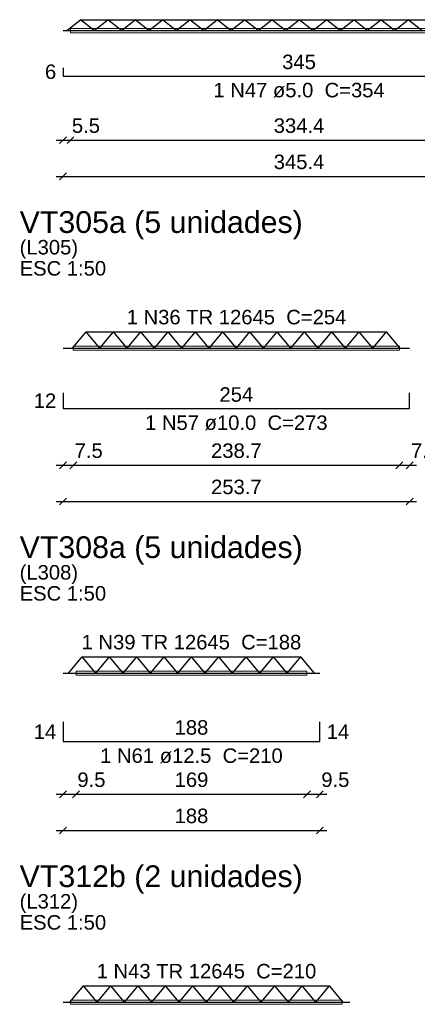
# Model space of a CAD drawing. Header units: millimetres. Extents: x 0 to 84.1, y 0 to 59.4.
# Tile 9 of 13: x 28.8 to 34.6, y 30.1 to 44.5. Entities that reach past the tile are written whole.
import ezdxf

# ---------------------------------------------------------------- set-up
doc = ezdxf.new("R2010")
doc.units = ezdxf.units.MM
doc.header["$MEASUREMENT"] = 0
doc.linetypes.add('NULL', pattern=[0])
doc.layers.get('0').update_dxf_attribs({"lineweight": 18})
for name, color, linetype, lineweight in [('Descrição da armadura', 7, 'Continuous', 0), ('DT-Armadura positiva', 2, 'Continuous', 30), ('DT-Cotas', 9, 'Continuous', 5), ('DT-Forma', 5, 'Continuous', 5), ('DT-Título', 3, 'Continuous', 20), ('Textos armaduras', 7, 'Continuous', 0)]:
    doc.layers.add(name, color=color, linetype=linetype, lineweight=lineweight)
doc.styles.add('Arial', font='txt')
doc.dimstyles.new('UM_50.000000', dxfattribs={"dimtxt": 0.18, "dimasz": 0.1, "dimexe": 0.1, "dimexo": 0.2, "dimgap": 0, "dimtad": 1, "dimtih": 1, "dimtoh": 1, "dimdec": 1, "dimlfac": 50, "dimzin": 0, "dimdsep": 46, "dimtxsty": 'Standard', "dimcen": 0.09, "dimdle": 0.1, "dimadec": 1, "dimazin": 2, "dimtfac": 1, "dimtdec": 4, "dimtofl": 0, "dimtmove": 0, "dimatfit": 3, "dimfxl": 1, "dimtolj": 1, "dimarcsym": 0})

# ---------------------------------------------------------------- blocks, each defined once
blk = doc.blocks.new('_Oblique')
at = {"color": 0, "linetype": 'ByBlock', "lineweight": -2}
blk.add_line((-0.5, -0.5), (0.5, 0.5), dxfattribs=at)
blk = doc.blocks.new('*D6')
at = {"layer": 'Defpoints', "color": 0}
for p in [(29.395, 42.192), (36.304, 42.192), (36.304, 42.192)]:
    blk.add_point(p, dxfattribs=at)
at = {"layer": 'DT-Cotas', "color": 0, "lineweight": -2}
blk.add_line((29.295, 42.192), (36.404, 42.192), dxfattribs=at)
at = {"layer": 'DT-Cotas', "color": 0, "lineweight": -2, "xscale": 0.1, "yscale": 0.1, "zscale": 0.1, "rotation": 180}
blk.add_blockref('_Oblique', (29.395, 42.192), dxfattribs=at)
at = {"layer": 'DT-Cotas', "color": 0, "lineweight": -2, "xscale": 0.1, "yscale": 0.1, "zscale": 0.1}
blk.add_blockref('_Oblique', (36.304, 42.192), dxfattribs=at)
at = {"layer": 'DT-Cotas', "color": 7, "insert": (32.849, 42.403), "char_height": 0.2118, "attachment_point": 5, "rotation": 0.0057, "style": 'Arial'}
blk.add_mtext('\\A1;345.4', dxfattribs=at)
blk = doc.blocks.new('*D7')
at = {"layer": 'Defpoints', "color": 0}
for p in [(29.395, 42.721), (29.505, 42.721), (29.505, 42.721)]:
    blk.add_point(p, dxfattribs=at)
at = {"layer": 'DT-Cotas', "color": 0, "lineweight": -2}
blk.add_line((29.295, 42.721), (29.605, 42.721), dxfattribs=at)
at = {"layer": 'DT-Cotas', "color": 0, "lineweight": -2, "xscale": 0.1, "yscale": 0.1, "zscale": 0.1, "rotation": 180}
blk.add_blockref('_Oblique', (29.395, 42.721), dxfattribs=at)
at = {"layer": 'DT-Cotas', "color": 0, "lineweight": -2, "xscale": 0.1, "yscale": 0.1, "zscale": 0.1}
blk.add_blockref('_Oblique', (29.505, 42.721), dxfattribs=at)
at = {"layer": 'DT-Cotas', "color": 7, "insert": (29.73, 42.933), "char_height": 0.2118, "attachment_point": 5, "rotation": 0.0057, "style": 'Arial'}
blk.add_mtext('\\A1;5.5', dxfattribs=at)
blk = doc.blocks.new('*D8')
at = {"layer": 'Defpoints', "color": 0}
for p in [(29.505, 42.721), (36.194, 42.721), (36.194, 42.721)]:
    blk.add_point(p, dxfattribs=at)
at = {"layer": 'DT-Cotas', "color": 0, "lineweight": -2}
blk.add_line((29.405, 42.721), (36.294, 42.721), dxfattribs=at)
at = {"layer": 'DT-Cotas', "color": 0, "lineweight": -2, "xscale": 0.1, "yscale": 0.1, "zscale": 0.1, "rotation": 180}
blk.add_blockref('_Oblique', (29.505, 42.721), dxfattribs=at)
at = {"layer": 'DT-Cotas', "color": 0, "lineweight": -2, "xscale": 0.1, "yscale": 0.1, "zscale": 0.1}
blk.add_blockref('_Oblique', (36.194, 42.721), dxfattribs=at)
at = {"layer": 'DT-Cotas', "color": 7, "insert": (32.849, 42.933), "char_height": 0.2118, "attachment_point": 5, "rotation": 0.0057, "style": 'Arial'}
blk.add_mtext('\\A1;334.4', dxfattribs=at)
blk = doc.blocks.new('*D18')
at = {"layer": 'Defpoints', "color": 0}
for p in [(29.395, 37.437), (34.468, 37.437), (34.468, 37.437)]:
    blk.add_point(p, dxfattribs=at)
at = {"layer": 'DT-Cotas', "color": 0, "lineweight": -2}
blk.add_line((29.295, 37.437), (34.568, 37.437), dxfattribs=at)
at = {"layer": 'DT-Cotas', "color": 0, "lineweight": -2, "xscale": 0.1, "yscale": 0.1, "zscale": 0.1, "rotation": 180}
blk.add_blockref('_Oblique', (29.395, 37.437), dxfattribs=at)
at = {"layer": 'DT-Cotas', "color": 0, "lineweight": -2, "xscale": 0.1, "yscale": 0.1, "zscale": 0.1}
blk.add_blockref('_Oblique', (34.468, 37.437), dxfattribs=at)
at = {"layer": 'DT-Cotas', "color": 7, "insert": (31.932, 37.649), "char_height": 0.2118, "attachment_point": 5, "rotation": 0.0057, "style": 'Arial'}
blk.add_mtext('\\A1;253.7', dxfattribs=at)
blk = doc.blocks.new('*D19')
at = {"layer": 'Defpoints', "color": 0}
for p in [(29.395, 37.967), (29.545, 37.967), (29.545, 37.967)]:
    blk.add_point(p, dxfattribs=at)
at = {"layer": 'DT-Cotas', "color": 0, "lineweight": -2}
blk.add_line((29.295, 37.967), (29.645, 37.967), dxfattribs=at)
at = {"layer": 'DT-Cotas', "color": 0, "lineweight": -2, "xscale": 0.1, "yscale": 0.1, "zscale": 0.1, "rotation": 180}
blk.add_blockref('_Oblique', (29.395, 37.967), dxfattribs=at)
at = {"layer": 'DT-Cotas', "color": 0, "lineweight": -2, "xscale": 0.1, "yscale": 0.1, "zscale": 0.1}
blk.add_blockref('_Oblique', (29.545, 37.967), dxfattribs=at)
at = {"layer": 'DT-Cotas', "color": 7, "insert": (29.77, 38.179), "char_height": 0.2118, "attachment_point": 5, "rotation": 0.0057, "style": 'Arial'}
blk.add_mtext('\\A1;7.5', dxfattribs=at)
blk = doc.blocks.new('*D20')
at = {"layer": 'Defpoints', "color": 0}
for p in [(29.545, 37.967), (34.318, 37.967), (34.318, 37.967)]:
    blk.add_point(p, dxfattribs=at)
at = {"layer": 'DT-Cotas', "color": 0, "lineweight": -2}
blk.add_line((29.445, 37.967), (34.418, 37.967), dxfattribs=at)
at = {"layer": 'DT-Cotas', "color": 0, "lineweight": -2, "xscale": 0.1, "yscale": 0.1, "zscale": 0.1, "rotation": 180}
blk.add_blockref('_Oblique', (29.545, 37.967), dxfattribs=at)
at = {"layer": 'DT-Cotas', "color": 0, "lineweight": -2, "xscale": 0.1, "yscale": 0.1, "zscale": 0.1}
blk.add_blockref('_Oblique', (34.318, 37.967), dxfattribs=at)
at = {"layer": 'DT-Cotas', "color": 7, "insert": (31.932, 38.179), "char_height": 0.2118, "attachment_point": 5, "rotation": 0.0057, "style": 'Arial'}
blk.add_mtext('\\A1;238.7', dxfattribs=at)
blk = doc.blocks.new('*D21')
at = {"layer": 'Defpoints', "color": 0}
for p in [(34.318, 37.967), (34.468, 37.967), (34.468, 37.967)]:
    blk.add_point(p, dxfattribs=at)
at = {"layer": 'DT-Cotas', "color": 0, "lineweight": -2}
blk.add_line((34.218, 37.967), (34.568, 37.967), dxfattribs=at)
at = {"layer": 'DT-Cotas', "color": 0, "lineweight": -2, "xscale": 0.1, "yscale": 0.1, "zscale": 0.1, "rotation": 180}
blk.add_blockref('_Oblique', (34.318, 37.967), dxfattribs=at)
at = {"layer": 'DT-Cotas', "color": 0, "lineweight": -2, "xscale": 0.1, "yscale": 0.1, "zscale": 0.1}
blk.add_blockref('_Oblique', (34.468, 37.967), dxfattribs=at)
at = {"layer": 'DT-Cotas', "color": 7, "insert": (34.694, 38.179), "char_height": 0.2118, "attachment_point": 5, "rotation": 0.0057, "style": 'Arial'}
blk.add_mtext('\\A1;7.5', dxfattribs=at)
blk = doc.blocks.new('*D34')
at = {"layer": 'Defpoints', "color": 0}
for p in [(29.395, 32.626), (33.155, 32.626), (33.155, 32.626)]:
    blk.add_point(p, dxfattribs=at)
at = {"layer": 'DT-Cotas', "color": 0, "lineweight": -2}
blk.add_line((29.295, 32.626), (33.255, 32.626), dxfattribs=at)
at = {"layer": 'DT-Cotas', "color": 0, "lineweight": -2, "xscale": 0.1, "yscale": 0.1, "zscale": 0.1, "rotation": 180}
blk.add_blockref('_Oblique', (29.395, 32.626), dxfattribs=at)
at = {"layer": 'DT-Cotas', "color": 0, "lineweight": -2, "xscale": 0.1, "yscale": 0.1, "zscale": 0.1}
blk.add_blockref('_Oblique', (33.155, 32.626), dxfattribs=at)
at = {"layer": 'DT-Cotas', "color": 7, "insert": (31.275, 32.838), "char_height": 0.2118, "attachment_point": 5, "rotation": 0.0057, "style": 'Arial'}
blk.add_mtext('\\A1;188', dxfattribs=at)
blk = doc.blocks.new('*D35')
at = {"layer": 'Defpoints', "color": 0}
for p in [(29.395, 33.155), (29.585, 33.155), (29.585, 33.155)]:
    blk.add_point(p, dxfattribs=at)
at = {"layer": 'DT-Cotas', "color": 0, "lineweight": -2}
blk.add_line((29.295, 33.155), (29.685, 33.155), dxfattribs=at)
at = {"layer": 'DT-Cotas', "color": 0, "lineweight": -2, "xscale": 0.1, "yscale": 0.1, "zscale": 0.1, "rotation": 180}
blk.add_blockref('_Oblique', (29.395, 33.155), dxfattribs=at)
at = {"layer": 'DT-Cotas', "color": 0, "lineweight": -2, "xscale": 0.1, "yscale": 0.1, "zscale": 0.1}
blk.add_blockref('_Oblique', (29.585, 33.155), dxfattribs=at)
at = {"layer": 'DT-Cotas', "color": 7, "insert": (29.81, 33.367), "char_height": 0.2118, "attachment_point": 5, "rotation": 0.0057, "style": 'Arial'}
blk.add_mtext('\\A1;9.5', dxfattribs=at)
blk = doc.blocks.new('*D36')
at = {"layer": 'Defpoints', "color": 0}
for p in [(29.585, 33.155), (32.965, 33.155), (32.965, 33.155)]:
    blk.add_point(p, dxfattribs=at)
at = {"layer": 'DT-Cotas', "color": 0, "lineweight": -2}
blk.add_line((29.485, 33.155), (33.065, 33.155), dxfattribs=at)
at = {"layer": 'DT-Cotas', "color": 0, "lineweight": -2, "xscale": 0.1, "yscale": 0.1, "zscale": 0.1, "rotation": 180}
blk.add_blockref('_Oblique', (29.585, 33.155), dxfattribs=at)
at = {"layer": 'DT-Cotas', "color": 0, "lineweight": -2, "xscale": 0.1, "yscale": 0.1, "zscale": 0.1}
blk.add_blockref('_Oblique', (32.965, 33.155), dxfattribs=at)
at = {"layer": 'DT-Cotas', "color": 7, "insert": (31.275, 33.367), "char_height": 0.2118, "attachment_point": 5, "rotation": 0.0057, "style": 'Arial'}
blk.add_mtext('\\A1;169', dxfattribs=at)
blk = doc.blocks.new('*D37')
at = {"layer": 'Defpoints', "color": 0}
for p in [(32.965, 33.155), (33.155, 33.155), (33.155, 33.155)]:
    blk.add_point(p, dxfattribs=at)
at = {"layer": 'DT-Cotas', "color": 0, "lineweight": -2}
blk.add_line((32.865, 33.155), (33.255, 33.155), dxfattribs=at)
at = {"layer": 'DT-Cotas', "color": 0, "lineweight": -2, "xscale": 0.1, "yscale": 0.1, "zscale": 0.1, "rotation": 180}
blk.add_blockref('_Oblique', (32.965, 33.155), dxfattribs=at)
at = {"layer": 'DT-Cotas', "color": 0, "lineweight": -2, "xscale": 0.1, "yscale": 0.1, "zscale": 0.1}
blk.add_blockref('_Oblique', (33.155, 33.155), dxfattribs=at)
at = {"layer": 'DT-Cotas', "color": 7, "insert": (33.381, 33.367), "char_height": 0.2118, "attachment_point": 5, "rotation": 0.0057, "style": 'Arial'}
blk.add_mtext('\\A1;9.5', dxfattribs=at)

msp = doc.modelspace()

# ---------------------------------------------------------------- linework, layer by layer
at = {"layer": 'DT-Armadura positiva'}
for p, q in [((29.4492, 44.3237), (29.6492, 44.4837)), ((29.8492, 44.3237), (29.6492, 44.4837)), ((29.6492, 44.4837), (36.0492, 44.4837)), ((29.8492, 44.3237), (30.0492, 44.4837)), ((30.2492, 44.3237), (30.0492, 44.4837)), ((30.2492, 44.3237), (30.4492, 44.4837)), ((30.6492, 44.3237), (30.4492, 44.4837)), ((30.6492, 44.3237), (30.8492, 44.4837)), ((31.0492, 44.3237), (30.8492, 44.4837)), ((31.0492, 44.3237), (31.2492, 44.4837)), ((31.4492, 44.3237), (31.2492, 44.4837)), ((31.4492, 44.3237), (31.6492, 44.4837)), ((31.8492, 44.3237), (31.6492, 44.4837)), ((31.8492, 44.3237), (32.0492, 44.4837)), ((32.2492, 44.3237), (32.0492, 44.4837)), ((32.2492, 44.3237), (32.4492, 44.4837)), ((32.6492, 44.3237), (32.4492, 44.4837)), ((32.6492, 44.3237), (32.8492, 44.4837)), ((33.0492, 44.3237), (32.8492, 44.4837)), ((33.0492, 44.3237), (33.2492, 44.4837)), ((33.4492, 44.3237), (33.2492, 44.4837)), ((33.4492, 44.3237), (33.6492, 44.4837)), ((33.8492, 44.3237), (33.6492, 44.4837)), ((33.8492, 44.3237), (34.0492, 44.4837)), ((34.2492, 44.3237), (34.0492, 44.4837)), ((34.2492, 44.3237), (34.4492, 44.4837)), ((34.6492, 44.3237), (34.4492, 44.4837)), ((29.3948, 44.3237), (36.3036, 44.3237)), ((29.5316, 39.6795), (29.7316, 39.9195)), ((29.9316, 39.6795), (29.7316, 39.9195)), ((29.7316, 39.9195), (34.1316, 39.9195)), ((29.9316, 39.6795), (30.1316, 39.9195)), ((30.3316, 39.6795), (30.1316, 39.9195)), ((30.3316, 39.6795), (30.5316, 39.9195)), ((30.7316, 39.6795), (30.5316, 39.9195)), ((30.7316, 39.6795), (30.9316, 39.9195)), ((31.1316, 39.6795), (30.9316, 39.9195)), ((31.1316, 39.6795), (31.3316, 39.9195)), ((31.5316, 39.6795), (31.3316, 39.9195)), ((31.5316, 39.6795), (31.7316, 39.9195)), ((31.9316, 39.6795), (31.7316, 39.9195)), ((31.9316, 39.6795), (32.1316, 39.9195)), ((32.3316, 39.6795), (32.1316, 39.9195)), ((32.3316, 39.6795), (32.5316, 39.9195)), ((32.7316, 39.6795), (32.5316, 39.9195)), ((32.7316, 39.6795), (32.9316, 39.9195)), ((33.1316, 39.6795), (32.9316, 39.9195)), ((33.1316, 39.6795), (33.3316, 39.9195)), ((33.5316, 39.6795), (33.3316, 39.9195)), ((33.5316, 39.6795), (33.7316, 39.9195)), ((33.9316, 39.6795), (33.7316, 39.9195)), ((33.9316, 39.6795), (34.1316, 39.9195)), ((34.3316, 39.6795), (34.1316, 39.9195)), ((29.3948, 39.6795), (34.4684, 39.6795)), ((29.4749, 34.9253), (29.6749, 35.1653)), ((29.8749, 34.9253), (29.6749, 35.1653)), ((29.6749, 35.1653), (32.8749, 35.1653)), ((29.8749, 34.9253), (30.0749, 35.1653)), ((30.2749, 34.9253), (30.0749, 35.1653)), ((30.2749, 34.9253), (30.4749, 35.1653)), ((30.6749, 34.9253), (30.4749, 35.1653)), ((30.6749, 34.9253), (30.8749, 35.1653)), ((31.0749, 34.9253), (30.8749, 35.1653)), ((31.0749, 34.9253), (31.2749, 35.1653)), ((31.4749, 34.9253), (31.2749, 35.1653)), ((31.4749, 34.9253), (31.6749, 35.1653)), ((31.8749, 34.9253), (31.6749, 35.1653)), ((31.8749, 34.9253), (32.0749, 35.1653)), ((32.2749, 34.9253), (32.0749, 35.1653)), ((32.2749, 34.9253), (32.4749, 35.1653)), ((32.6749, 34.9253), (32.4749, 35.1653)), ((32.6749, 34.9253), (32.8749, 35.1653)), ((33.0749, 34.9253), (32.8749, 35.1653)), ((29.3948, 34.9253), (33.155, 34.9253)), ((29.494, 30.1136), (29.694, 30.3536)), ((29.894, 30.1136), (29.694, 30.3536)), ((29.694, 30.3536), (33.294, 30.3536)), ((29.894, 30.1136), (30.094, 30.3536)), ((30.294, 30.1136), (30.094, 30.3536)), ((30.294, 30.1136), (30.494, 30.3536)), ((30.694, 30.1136), (30.494, 30.3536)), ((30.694, 30.1136), (30.894, 30.3536)), ((31.094, 30.1136), (30.894, 30.3536)), ((31.094, 30.1136), (31.294, 30.3536)), ((31.494, 30.1136), (31.294, 30.3536)), ((31.494, 30.1136), (31.694, 30.3536)), ((31.894, 30.1136), (31.694, 30.3536)), ((31.894, 30.1136), (32.094, 30.3536)), ((32.294, 30.1136), (32.094, 30.3536)), ((32.294, 30.1136), (32.494, 30.3536)), ((32.694, 30.1136), (32.494, 30.3536)), ((32.694, 30.1136), (32.894, 30.3536)), ((33.094, 30.1136), (32.894, 30.3536)), ((33.094, 30.1136), (33.294, 30.3536)), ((33.494, 30.1136), (33.294, 30.3536)), ((29.3948, 30.1136), (33.5932, 30.1136))]:
    msp.add_line(p, q, dxfattribs=at)
for points in [[(29.3948, 43.7801), (29.3948, 43.6601), (36.3036, 43.6601), (36.3036, 43.7801)], [(29.3948, 39.0259), (29.3948, 38.7959), (34.4684, 38.7959), (34.4684, 39.0259)], [(29.3948, 34.2142), (29.3948, 33.9267), (33.155, 33.9267), (33.155, 34.2142)]]:
    msp.add_lwpolyline(points, dxfattribs=at)
at = {"layer": 'DT-Forma'}
for points in [[(29.5048, 44.2937), (29.5048, 44.3537), (36.1936, 44.3537), (36.1936, 44.2937), (29.5048, 44.2937)], [(29.5448, 39.6495), (29.5448, 39.7095), (34.3184, 39.7095), (34.3184, 39.6495), (29.5448, 39.6495)], [(29.5848, 34.8953), (29.5848, 34.9553), (32.965, 34.9553), (32.965, 34.8953), (29.5848, 34.8953)], [(29.5048, 30.0836), (29.5048, 30.1436), (33.4832, 30.1436), (33.4832, 30.0836), (29.5048, 30.0836)]]:
    msp.add_lwpolyline(points, close=True, dxfattribs=at)

# ---------------------------------------------------------------- texts
at = {"layer": 'Descrição da armadura', "linetype": 'NULL', "char_height": 0.2118, "attachment_point": 8, "line_spacing_factor": 0.9, "style": 'Arial'}
for s, insert, width in [('1 N47 ø5.0  C=354', (32.8494, 43.3426), 4.916973), ('1 N36 TR 12645  C=254', (31.9344, 40.0254), 6.303535), ('1 N57 ø10.0  C=273', (31.9314, 38.4784), 5.239541), ('1 N39 TR 12645  C=188', (31.2744, 35.2717), 6.303535), ('1 N61 ø12.5  C=210', (31.2744, 33.6087), 5.239541), ('1 N43 TR 12645  C=210', (31.4944, 30.4596), 6.303535)]:
    msp.add_mtext(s, dxfattribs=dict(at, insert=insert, width=width))
at = {"layer": 'DT-Título', "linetype": 'NULL', "attachment_point": 7, "line_spacing_factor": 0.798, "style": 'Arial'}
for s, insert, char_height, width in [('VT305a (5 unidades)', (28.7594, 41.2695), 0.3177, 8.218633), ('(L305)', (28.7594, 40.9865), 0.2118, 1.676562), ('ESC 1:50', (28.7594, 40.7384), 0.2118, 2.482559), ('VT308a (5 unidades)', (28.7594, 36.5148), 0.3177, 8.218633), ('(L308)', (28.7594, 36.2318), 0.2118, 1.676562), ('ESC 1:50', (28.7594, 35.9847), 0.2118, 2.482559), ('VT312b (2 unidades)', (28.7594, 31.7027), 0.3177, 8.218633), ('(L312)', (28.7594, 31.4207), 0.2118, 1.676562), ('ESC 1:50', (28.7594, 31.1726), 0.2118, 2.482559)]:
    msp.add_mtext(s, dxfattribs=dict(at, insert=insert, char_height=char_height, width=width))
at = {"layer": 'Textos armaduras', "linetype": 'NULL', "char_height": 0.2118, "line_spacing_factor": 0.9, "style": 'Arial'}
for s, insert, width, attachment_point in [('345', (32.8492, 43.7574), 1.367705, 8), ('6', (29.2948, 43.6142), 0.722568, 9), ('254', (31.9316, 38.8932), 1.367705, 8), ('12', (29.2948, 38.805), 1.045137, 9), ('188', (31.2749, 34.024), 1.367705, 8), ('14', (29.2948, 33.9646), 1.045137, 9), ('14', (33.255, 34.1764), 1.045137, 1)]:
    msp.add_mtext(s, dxfattribs=dict(at, insert=insert, width=width, attachment_point=attachment_point))

# ---------------------------------------------------------------- dimensions: what is measured, and where the dimension line sits
at = {"layer": 'DT-Cotas'}
for base, p1, p2, picture, middle in [((29.5048, 42.7211), (29.3948, 42.7211), (29.5048, 42.7211), '*D7', (29.7304, 42.9329)), ((36.1936, 42.7211), (29.5048, 42.7211), (36.1936, 42.7211), '*D8', (32.8492, 42.9329)), ((36.3036, 42.1916), (29.3948, 42.1916), (36.3036, 42.1916), '*D6', (32.8492, 42.4034)), ((29.5448, 37.9669), (29.3948, 37.9669), (29.5448, 37.9669), '*D19', (29.7704, 38.1787)), ((34.3184, 37.9669), (29.5448, 37.9669), (34.3184, 37.9669), '*D20', (31.9316, 38.1787)), ((34.4684, 37.9669), (34.3184, 37.9669), (34.4684, 37.9669), '*D21', (34.694, 38.1787)), ((34.4684, 37.4374), (29.3948, 37.4374), (34.4684, 37.4374), '*D18', (31.9316, 37.6492)), ((29.5848, 33.1552), (29.3948, 33.1552), (29.5848, 33.1552), '*D35', (29.8104, 33.367)), ((32.965, 33.1552), (29.5848, 33.1552), (32.965, 33.1552), '*D36', (31.2749, 33.367)), ((33.155, 33.1552), (32.965, 33.1552), (33.155, 33.1552), '*D37', (33.3806, 33.367)), ((33.155, 32.6257), (29.3948, 32.6257), (33.155, 32.6257), '*D34', (31.2749, 32.8375))]:
    dim = msp.add_linear_dim(base=base, p1=p1, p2=p2, dimstyle='UM_50.000000', override={"dimtxt": 0.2118, "dimasz": 0.1, "dimexe": 0.1, "dimexo": 0.2, "dimtad": 1, "dimtih": 0, "dimtoh": 0, "dimdec": 1, "dimlfac": 50, "dimzin": 8, "dimtxsty": 'Arial', "dimblk": 'Oblique', "dimblk1": 'Oblique', "dimblk2": 'Oblique', "dimsah": 1, "dimdle": 0.1, "dimse1": 1, "dimse2": 1, "dimclrt": 7, "dimadec": 1, "dimazin": 3, "dimtmove": 2, "dimldrblk": 'Oblique'}, dxfattribs=at)
    dim.commit()
    dim.dimension.update_dxf_attribs({"geometry": picture, "text_midpoint": middle, "dimtype": 160, "text_rotation": 0.00573})

doc.saveas('drawing.dxf')
